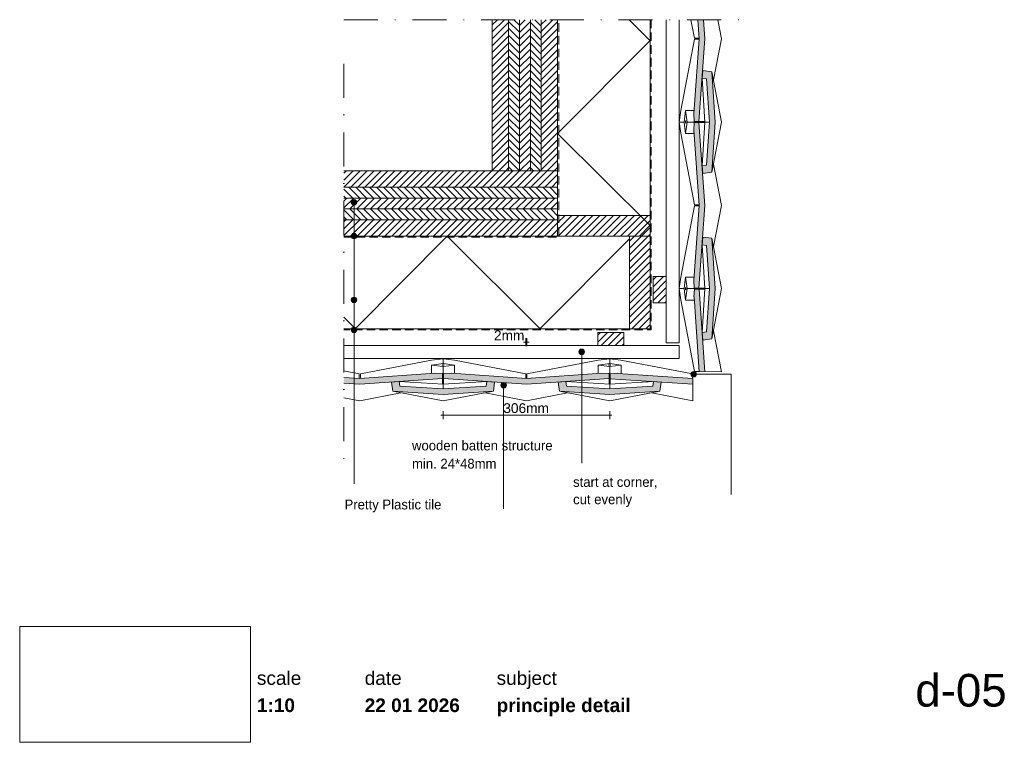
# Paper-space layout 'd-05 principle detail' of a CAD drawing. Header units: millimetres. Extents: x 14 to 195, y 11 to 271.
# Tile 1 of 2: x 14 to 195, y 11 to 144. Entities that reach past the tile are written whole.
import ezdxf
from ezdxf.xclip import XClip

# ---------------------------------------------------------------- set-up
doc = ezdxf.new("R2010")
doc.units = ezdxf.units.MM
doc.header["$MEASUREMENT"] = 0
doc.header["$XCLIPFRAME"] = 0
for name, pattern in [('B0302', [12.51, 6.26, -3.125, 0, -3.125]), ('B0701', [2.3412, 1.56, -0.7812]), ('Wipeout_Contour', [1000, 0, -1000])]:
    doc.linetypes.add(name, pattern=pattern)
for name, color, linetype in [('#01', 7, 'Continuous'), ('Dim - 1_50_100', 7, 'Continuous'), ('Info - 1_50_100', 7, 'Continuous'), ('Info - 1_5_10', 7, 'Continuous'), ('Info - Nederlands', 7, 'Continuous')]:
    doc.layers.add(name, color=color, linetype=linetype)
doc.styles.add('GENERATED_STYLE_1', font='HelveticaNeue.ttc')
doc.styles.add('GENERATED_STYLE_2', font='HelveticaNeue.ttc')
doc.styles.add('GENERATED_STYLE_3', font='Helvetica.ttc')
doc.styles.add('GENERATED_STYLE_4', font='txt')
picture_1 = doc.add_image_def('image1.png', size_in_pixel=(317, 159))
pattern_1 = [(45, (-618.689, 444.4452), (-0.6363961, 0.6363961), [])]
pattern_2 = [(315, (-618.689, 444.4452), (0.6363961, 0.6363961), [])]

# ---------------------------------------------------------------- blocks, each defined once
blk = doc.blocks.new('Drawing_1_1', base_point=(-200, 60))
at = {"color": 2, "linetype": 'Continuous', "lineweight": 0}
for s, insert, char_height, attachment_point, style in [('\\A1;{\\pql;\\fHelvetica Neue|b0|i0|c0|p0;\\W1.000000;scale}', (57.28, 24.14), 2.5, 1, 'GENERATED_STYLE_1'), ('\\A1;{\\pql;\\fHelvetica Neue|b0|i0|c0|p0;\\W1.000000;date}', (77.08, 24.14), 2.5, 1, 'GENERATED_STYLE_1'), ('\\A1;{\\pql;\\fHelvetica Neue|b0|i0|c0|p0;\\W1.000000;subject}', (101.31, 24.14), 2.5, 1, 'GENERATED_STYLE_1'), ('\\A1;{\\pqr;\\fHelvetica Neue|b0|i0|c0|p0;\\W1.000000;d-05}', (195, 23.65), 6, 3, 'GENERATED_STYLE_1'), ('\\A1;{\\pql;\\fHelvetica Neue|b1|i0|c0|p0;\\W1.000000;1:10}', (57.28, 19.14), 2.5, 1, 'GENERATED_STYLE_2'), ('\\A1;{\\pql;\\fHelvetica Neue|b1|i0|c0|p0;\\W1.000000;22 01 2026}', (77.08, 19.14), 2.5, 1, 'GENERATED_STYLE_2'), ('\\A1;{\\pql;\\fHelvetica Neue|b1|i0|c0|p0;\\W1.000000;principle detail}', (101.31, 19.14), 2.5, 1, 'GENERATED_STYLE_2')]:
    blk.add_mtext(s, dxfattribs=dict(at, insert=insert, char_height=char_height, attachment_point=attachment_point, style=style))
at = {"color": 254, "linetype": 'Wipeout_Contour', "lineweight": 0, "ltscale": 174.062972}
blk.add_wipeout([(13.71, 11.09), (56.11, 11.09), (56.11, 32.35), (13.71, 32.35)], dxfattribs=at)
at = {"color": 9, "lineweight": 0}
image = blk.add_image(picture_1, insert=(13.71, 11.09), size_in_units=(42.4, 21.27), dxfattribs=at)
image.set_boundary_path([(-0.5, -0.5), (316.5, 158.5)])
blk = doc.blocks.new('Drawing_2_1', base_point=(-618.69, 444.45))
at = {"layer": '#01', "linetype": 'Continuous', "lineweight": 0, "true_color": 0xe4e7e8}
for points in [[(137.53, 126.55), (137.51, 126.55), (137.6, 125.13), (138.48, 125.13), (139.53, 140.33), (139.29, 143.84), (138.25, 143.84), (138.49, 140.33)], [(139.17, 134.48), (139.08, 133.08), (139.88, 132.98), (140.42, 125.04), (139.88, 117.09), (139.08, 116.99), (139.17, 115.59), (140.84, 115.8), (141.46, 125.04), (140.84, 134.28)], [(138.49, 109.73), (137.53, 95.95), (137.51, 95.95), (137.6, 94.53), (138.48, 94.53), (139.53, 109.73), (138.48, 124.93), (137.6, 124.93), (137.51, 123.51), (137.53, 123.52)], [(139.17, 103.88), (139.08, 102.48), (139.88, 102.38), (140.42, 94.44), (139.88, 86.49), (139.08, 86.39), (139.17, 84.99), (140.84, 85.2), (141.46, 94.44), (140.84, 103.68)], [(138.49, 79.13), (139.53, 79.13), (138.53, 94.33), (137.65, 94.33), (137.55, 92.92), (137.58, 92.92)], [(76.18, 77.93), (73.26, 78.13), (73.26, 77.09), (76.18, 76.89), (91.38, 77.95), (91.38, 78.82), (89.96, 78.91), (89.96, 78.89)], [(106.78, 77.93), (93, 78.89), (93, 78.91), (91.58, 78.82), (91.58, 77.95), (106.78, 76.89), (121.98, 77.95), (121.98, 78.82), (120.56, 78.91), (120.56, 78.89)], [(137.38, 77.93), (123.59, 78.84), (123.6, 78.87), (122.18, 78.77), (122.18, 77.89), (137.38, 76.89)], [(82.03, 77.25), (82.24, 75.58), (91.48, 74.96), (100.72, 75.58), (100.92, 77.25), (99.53, 77.34), (99.42, 76.54), (91.48, 76), (83.53, 76.54), (83.43, 77.34)], [(112.63, 77.25), (112.84, 75.58), (122.08, 74.96), (131.32, 75.58), (131.52, 77.25), (130.13, 77.34), (130.02, 76.54), (122.08, 76), (114.13, 76.54), (114.03, 77.34)]]:
    blk.add_hatch(color=254, dxfattribs=at).paths.add_polyline_path(points)
at = {"layer": '#01', "linetype": 'Continuous', "lineweight": 0, "true_color": 0x000000}
for points in [[(74.62, 110.29), (74.66, 110.1), (74.77, 109.94), (74.93, 109.83), (75.12, 109.79), (75.31, 109.83), (75.47, 109.94), (75.58, 110.1), (75.62, 110.29), (75.58, 110.48), (75.47, 110.64), (75.31, 110.75), (75.12, 110.79), (74.93, 110.75), (74.77, 110.64), (74.66, 110.48)], [(74.62, 104.07), (74.66, 103.88), (74.77, 103.72), (74.93, 103.61), (75.12, 103.57), (75.31, 103.61), (75.47, 103.72), (75.58, 103.88), (75.62, 104.07), (75.58, 104.26), (75.47, 104.42), (75.31, 104.53), (75.12, 104.57), (74.93, 104.53), (74.77, 104.42), (74.66, 104.26)], [(74.62, 92.36), (74.66, 92.17), (74.77, 92.01), (74.93, 91.9), (75.12, 91.86), (75.31, 91.9), (75.47, 92.01), (75.58, 92.17), (75.62, 92.36), (75.58, 92.55), (75.47, 92.72), (75.31, 92.82), (75.12, 92.86), (74.93, 92.82), (74.77, 92.72), (74.66, 92.55)], [(74.62, 86.85), (74.66, 86.66), (74.77, 86.5), (74.93, 86.39), (75.12, 86.35), (75.31, 86.39), (75.47, 86.5), (75.58, 86.66), (75.62, 86.85), (75.58, 87.04), (75.47, 87.2), (75.31, 87.31), (75.12, 87.35), (74.93, 87.31), (74.77, 87.2), (74.66, 87.04)], [(116.44, 82.82), (116.47, 82.63), (116.58, 82.47), (116.74, 82.36), (116.94, 82.32), (117.13, 82.36), (117.29, 82.47), (117.4, 82.63), (117.44, 82.82), (117.4, 83.01), (117.29, 83.18), (117.13, 83.29), (116.94, 83.32), (116.74, 83.29), (116.58, 83.18), (116.47, 83.01)], [(137.01, 78.71), (137.05, 78.52), (137.16, 78.35), (137.32, 78.25), (137.51, 78.21), (137.71, 78.25), (137.87, 78.35), (137.98, 78.52), (138.01, 78.71), (137.98, 78.9), (137.87, 79.06), (137.71, 79.17), (137.51, 79.21), (137.32, 79.17), (137.16, 79.06), (137.05, 78.9)], [(102.1, 76.69), (102.14, 76.5), (102.25, 76.33), (102.41, 76.23), (102.6, 76.19), (102.79, 76.23), (102.95, 76.33), (103.06, 76.5), (103.1, 76.69), (103.06, 76.88), (102.95, 77.04), (102.79, 77.15), (102.6, 77.19), (102.41, 77.15), (102.25, 77.04), (102.14, 76.88)]]:
    blk.add_hatch(color=18, dxfattribs=at).paths.add_polyline_path(points)
at = {"layer": 'Info - 1_50_100', "linetype": 'Continuous', "lineweight": 0, "true_color": 0x000000}
h = blk.add_hatch(dxfattribs=at)
h.set_pattern_fill('310_Naaldhout__01__0001', color=18, style=0, pattern_type=2)
h.set_pattern_definition(pattern_1)
h.paths.add_polyline_path([(103.52, 143.84), (100.52, 143.84), (100.52, 116.07), (103.52, 116.07)])
h = blk.add_hatch(dxfattribs=at)
h.set_pattern_fill('310_Naaldhout__02__0001', color=18, style=0, pattern_type=2)
h.set_pattern_definition(pattern_2)
h.paths.add_polyline_path([(105.52, 143.84), (103.52, 143.84), (103.52, 116.07), (105.52, 116.07)])
h = blk.add_hatch(dxfattribs=at)
h.set_pattern_fill('310_Naaldhout__01__0001', color=18, style=0, pattern_type=2)
h.set_pattern_definition(pattern_1)
h.paths.add_polyline_path([(107.52, 143.84), (105.52, 143.84), (105.52, 116.07), (107.52, 116.07)])
h = blk.add_hatch(dxfattribs=at)
h.set_pattern_fill('310_Naaldhout__02__0001', color=18, style=0, pattern_type=2)
h.set_pattern_definition(pattern_2)
h.paths.add_polyline_path([(109.52, 143.84), (107.52, 143.84), (107.52, 116.07), (109.52, 116.07)])
h = blk.add_hatch(dxfattribs=at)
h.set_pattern_fill('310_Naaldhout__01__0001', color=18, style=0, pattern_type=2)
h.set_pattern_definition(pattern_1)
h.paths.add_polyline_path([(112.52, 143.84), (109.52, 143.84), (109.52, 116.07), (112.52, 116.07)])
h = blk.add_hatch(dxfattribs=at)
h.set_pattern_fill('415_Isolatie_ruit_0001', color=18, style=0, pattern_type=2)
h.set_pattern_definition([(45.15, (112.52, 156.852), (-16.97, 16.881), []), (135.15, (112.52, 156.852), (16.97, 17.06), [])])
h.paths.add_polyline_path([(129.52, 143.84), (112.52, 143.84), (112.52, 104.07), (129.52, 104.07)])
h = blk.add_hatch(dxfattribs=at)
h.set_pattern_fill('310_Naaldhout__01__0001', color=18, style=0, pattern_type=2)
h.set_pattern_definition(pattern_1)
h.paths.add_polyline_path([(112.52, 116.07), (73.26, 116.07), (73.26, 113.07), (112.52, 113.07)])
h = blk.add_hatch(dxfattribs=at)
h.set_pattern_fill('310_Naaldhout__02__0001', color=18, style=0, pattern_type=2)
h.set_pattern_definition(pattern_2)
h.paths.add_polyline_path([(112.52, 113.07), (73.26, 113.07), (73.26, 111.07), (112.52, 111.07)])
h = blk.add_hatch(dxfattribs=at)
h.set_pattern_fill('310_Naaldhout__01__0001', color=18, style=0, pattern_type=2)
h.set_pattern_definition(pattern_1)
h.paths.add_polyline_path([(112.52, 111.07), (73.26, 111.07), (73.26, 109.07), (112.52, 109.07)])
h = blk.add_hatch(dxfattribs=at)
h.set_pattern_fill('310_Naaldhout__02__0001', color=18, style=0, pattern_type=2)
h.set_pattern_definition(pattern_2)
h.paths.add_polyline_path([(112.52, 109.07), (73.26, 109.07), (73.26, 107.07), (112.52, 107.07)])
h = blk.add_hatch(dxfattribs=at)
h.set_pattern_fill('310_Naaldhout__01__0001', color=18, style=0, pattern_type=2)
h.set_pattern_definition(pattern_1)
h.paths.add_polyline_path([(112.52, 107.07), (73.26, 107.07), (73.26, 104.07), (112.52, 104.07)])
h = blk.add_hatch(dxfattribs=at)
h.set_pattern_fill('310_Naaldhout__01__0001', color=18, style=0, pattern_type=2)
h.set_pattern_definition(pattern_1)
h.paths.add_polyline_path([(112.52, 104.07), (129.52, 104.07), (129.52, 107.87), (112.52, 107.87)])
h = blk.add_hatch(dxfattribs=at)
h.set_pattern_fill('415_Isolatie_ruit_0001', color=18, style=0, pattern_type=2)
h.set_pattern_definition([(135.15, (75.337, 87.069), (16.881, 16.97), []), (225.15, (75.337, 87.069), (-17.06, 16.97), [])])
h.paths.add_polyline_path([(125.72, 104.07), (73.26, 104.07), (73.26, 87.07), (125.72, 87.07)])
h = blk.add_hatch(dxfattribs=at)
h.set_pattern_fill('310_Naaldhout__01__0001', color=18, style=0, pattern_type=2)
h.set_pattern_definition(pattern_1)
h.paths.add_polyline_path([(129.52, 87.07), (129.52, 104.07), (125.72, 104.07), (125.72, 87.07)])
at = {"layer": 'Info - 1_5_10', "linetype": 'Continuous', "lineweight": 0, "true_color": 0x99a3a6}
h = blk.add_hatch(dxfattribs=at)
h.set_pattern_fill('310_Naaldhout__01__0001', color=253, style=0, pattern_type=2)
h.set_pattern_definition(pattern_1)
h.paths.add_polyline_path([(132.46, 96.65), (130.06, 96.65), (130.06, 91.85), (132.46, 91.85)])
h = blk.add_hatch(dxfattribs=at)
h.set_pattern_fill('310_Naaldhout__01__0001', color=253, style=0, pattern_type=2)
h.set_pattern_definition(pattern_1)
h.paths.add_polyline_path([(119.88, 83.97), (124.68, 83.97), (124.68, 86.37), (119.88, 86.37)])
at = {"layer": '#01', "color": 9, "linetype": 'Continuous', "lineweight": 0}
for p, q in [((137.65, 140.44), (136.99, 143.84)), ((141.93, 143.84), (142.6, 140.33)), ((135.13, 127.16), (137.65, 140.24)), ((138.48, 140.44), (137.65, 140.44)), ((137.65, 140.24), (138.49, 140.24)), ((142.6, 140.33), (141.15, 132.78)), ((140.84, 134.28), (142.62, 125.04)), ((139.56, 125.04), (139.08, 133.08)), ((134.86, 125.04), (135.13, 127.16)), ((136.02, 127.15), (135.75, 125.04)), ((137.57, 127.16), (136.02, 127.15)), ((136.29, 125.04), (136.02, 127.15)), ((135.12, 122.96), (134.86, 125.04)), ((135.75, 125.04), (134.86, 125.04)), ((135.75, 125.04), (136.02, 122.92)), ((136.02, 125.23), (136, 125.18)), ((136, 125.18), (136, 125.04)), ((136, 125.04), (136, 124.89)), ((136, 124.89), (136.02, 124.84)), ((136.04, 125.18), (136.02, 125.23)), ((136.02, 122.92), (136.29, 125.04)), ((136.02, 124.84), (136.04, 124.89)), ((136.05, 125.04), (136.04, 125.18)), ((136.04, 124.89), (136.05, 125.04)), ((138.13, 125.04), (136.29, 125.04)), ((138.11, 125.13), (138.13, 125.04)), ((138.13, 125.04), (138.11, 124.93)), ((138.48, 125.13), (139.55, 125.13)), ((138.48, 124.93), (139.55, 124.93)), ((139.08, 116.99), (139.56, 125.04)), ((139.56, 125.04), (140.42, 125.04)), ((142.62, 125.04), (140.84, 115.8)), ((137.65, 109.84), (135.12, 122.96)), ((136.02, 122.92), (137.57, 122.92)), ((141.15, 117.29), (142.6, 109.73)), ((75.12, 109.79), (75.12, 64.77)), ((135.13, 96.56), (137.65, 109.64)), ((138.48, 109.84), (137.65, 109.84)), ((137.65, 109.64), (138.49, 109.64)), ((142.6, 109.73), (141.15, 102.18)), ((75.12, 103.57), (75.12, 58.55)), ((140.84, 103.68), (142.62, 94.44)), ((139.56, 94.44), (139.08, 102.48)), ((134.86, 94.44), (135.13, 96.56)), ((136.02, 96.55), (135.75, 94.44)), ((137.6, 96.56), (136.02, 96.55)), ((136.29, 94.44), (136.02, 96.55)), ((135.12, 92.36), (134.86, 94.44)), ((135.75, 94.44), (134.86, 94.44)), ((135.75, 94.44), (136.02, 92.32)), ((136.02, 94.63), (136, 94.58)), ((136, 94.58), (136, 94.44)), ((136, 94.44), (136, 94.29)), ((136, 94.29), (136.02, 94.24)), ((136.04, 94.58), (136.02, 94.63)), ((136.02, 92.32), (136.29, 94.44)), ((136.02, 94.24), (136.04, 94.29)), ((136.05, 94.44), (136.04, 94.58)), ((136.04, 94.29), (136.05, 94.44)), ((138.13, 94.44), (136.29, 94.44)), ((138.11, 94.53), (138.13, 94.44)), ((138.13, 94.44), (138.11, 94.33)), ((138.48, 94.53), (139.55, 94.53)), ((138.52, 94.33), (139.54, 94.33)), ((139.08, 86.39), (139.56, 94.44)), ((139.56, 94.44), (140.42, 94.44)), ((142.62, 94.44), (140.84, 85.2)), ((137.66, 79.19), (135.12, 92.36)), ((136.02, 92.32), (137.62, 92.32)), ((75.12, 91.86), (75.12, 66.96)), ((75.12, 86.35), (75.12, 58.55)), ((141.15, 86.69), (142.6, 79.13)), ((91.48, 81.56), (89.36, 81.29)), ((93.55, 81.3), (91.48, 81.56)), ((91.48, 80.67), (91.48, 81.56)), ((116.94, 82.32), (116.94, 62.35)), ((122.08, 81.56), (119.96, 81.29)), ((124.15, 81.3), (122.08, 81.56)), ((122.08, 80.67), (122.08, 81.56)), ((89.36, 81.29), (76.28, 78.77)), ((89.36, 80.4), (91.48, 80.67)), ((89.36, 78.85), (89.36, 80.4)), ((91.48, 80.13), (89.36, 80.4)), ((91.28, 80.4), (91.34, 80.42)), ((91.34, 80.38), (91.28, 80.4)), ((91.34, 80.42), (91.48, 80.42)), ((91.48, 80.37), (91.34, 80.38)), ((91.48, 80.67), (93.6, 80.4)), ((91.48, 80.42), (91.62, 80.42)), ((93.6, 80.4), (91.48, 80.13)), ((91.62, 80.38), (91.48, 80.37)), ((91.48, 78.29), (91.48, 80.13)), ((91.62, 80.42), (91.68, 80.4)), ((91.68, 80.4), (91.62, 80.38)), ((106.68, 78.77), (93.55, 81.3)), ((93.6, 80.4), (93.59, 78.85)), ((119.96, 81.29), (106.88, 78.77)), ((119.96, 80.4), (122.08, 80.67)), ((119.96, 78.82), (119.96, 80.4)), ((122.08, 80.13), (119.96, 80.4)), ((121.88, 80.4), (121.94, 80.42)), ((121.94, 80.38), (121.88, 80.4)), ((121.94, 80.42), (122.08, 80.42)), ((122.08, 80.37), (121.94, 80.38)), ((122.08, 80.67), (124.2, 80.4)), ((122.08, 80.42), (122.22, 80.42)), ((124.2, 80.4), (122.08, 80.13)), ((122.22, 80.38), (122.08, 80.37)), ((122.08, 78.29), (122.08, 80.13)), ((122.22, 80.42), (122.28, 80.4)), ((122.28, 80.4), (122.22, 80.38)), ((137.28, 78.77), (124.15, 81.3)), ((124.2, 80.4), (124.19, 78.8)), ((76.08, 78.77), (73.26, 79.32)), ((76.08, 77.94), (76.08, 78.77)), ((76.28, 78.77), (76.28, 77.93)), ((91.38, 78.31), (91.48, 78.29)), ((91.38, 77.95), (91.38, 76.87)), ((91.48, 78.29), (91.58, 78.31)), ((91.58, 77.95), (91.58, 76.87)), ((106.68, 77.94), (106.68, 78.77)), ((106.88, 78.77), (106.88, 77.93)), ((121.98, 78.31), (122.08, 78.29)), ((121.98, 77.95), (121.98, 76.87)), ((122.08, 78.29), (122.18, 78.31)), ((122.19, 77.9), (122.19, 76.88)), ((137.28, 77.94), (137.28, 78.77)), ((137.38, 73.82), (137.38, 77.93)), ((137.38, 73.82), (137.38, 77.93)), ((138.52, 79.18), (137.66, 79.19)), ((142.6, 79.13), (138.52, 79.18)), ((91.48, 76.86), (83.43, 77.34)), ((99.53, 77.34), (91.48, 76.86)), ((91.48, 76.86), (91.48, 76)), ((102.6, 76.19), (102.6, 53.97)), ((122.08, 76.86), (114.03, 77.34)), ((130.13, 77.34), (122.08, 76.86)), ((122.08, 76.86), (122.08, 76)), ((73.26, 74.38), (76.18, 73.82)), ((76.18, 73.82), (83.74, 75.27)), ((82.24, 75.58), (91.48, 73.8)), ((91.48, 73.8), (100.72, 75.58)), ((99.22, 75.27), (106.78, 73.82)), ((106.78, 73.82), (114.34, 75.27)), ((112.84, 75.58), (122.08, 73.8)), ((122.08, 73.8), (131.32, 75.58)), ((129.82, 75.27), (137.38, 73.82))]:
    blk.add_line(p, q, dxfattribs=at)
at = {"layer": '#01', "color": 2, "linetype": 'Continuous', "lineweight": 0}
for p, q in [((138.25, 143.84), (138.49, 140.33)), ((139.53, 140.33), (139.29, 143.84)), ((138.49, 140.33), (137.53, 126.55)), ((138.48, 125.13), (139.53, 140.33)), ((139.17, 134.48), (139.08, 133.08)), ((140.84, 134.28), (139.17, 134.48)), ((141.46, 125.04), (140.84, 134.28)), ((139.08, 133.08), (139.88, 132.98)), ((139.88, 132.98), (140.42, 125.04)), ((137.53, 126.55), (137.51, 126.55)), ((137.51, 126.55), (137.6, 125.13)), ((137.6, 124.93), (137.51, 123.51)), ((137.6, 125.13), (138.48, 125.13)), ((138.48, 124.93), (137.6, 124.93)), ((139.53, 109.73), (138.48, 124.93)), ((140.42, 125.04), (139.88, 117.09)), ((140.84, 115.8), (141.46, 125.04)), ((137.51, 123.51), (137.53, 123.52)), ((137.53, 123.52), (138.49, 109.73)), ((139.88, 117.09), (139.08, 116.99)), ((139.08, 116.99), (139.17, 115.59)), ((139.17, 115.59), (140.84, 115.8)), ((138.49, 109.73), (137.53, 95.95)), ((138.48, 94.53), (139.53, 109.73)), ((139.17, 103.88), (139.08, 102.48)), ((140.84, 103.68), (139.17, 103.88)), ((141.46, 94.44), (140.84, 103.68)), ((139.08, 102.48), (139.88, 102.38)), ((139.88, 102.38), (140.42, 94.44)), ((137.53, 95.95), (137.51, 95.95)), ((137.51, 95.95), (137.6, 94.53)), ((137.65, 94.33), (137.55, 92.92)), ((137.6, 94.53), (138.48, 94.53)), ((138.53, 94.33), (137.65, 94.33)), ((139.53, 79.13), (138.53, 94.33)), ((140.42, 94.44), (139.88, 86.49)), ((140.84, 85.2), (141.46, 94.44)), ((137.55, 92.92), (137.58, 92.92)), ((137.58, 92.92), (138.49, 79.13)), ((139.88, 86.49), (139.08, 86.39)), ((139.08, 86.39), (139.17, 84.99)), ((139.17, 84.99), (140.84, 85.2)), ((73.26, 78.13), (76.18, 77.93)), ((76.18, 77.93), (89.96, 78.89)), ((91.38, 77.95), (76.18, 76.89)), ((89.96, 78.89), (89.96, 78.91)), ((89.96, 78.91), (91.38, 78.82)), ((91.38, 78.82), (91.38, 77.95)), ((91.58, 78.82), (93, 78.91)), ((91.58, 77.95), (91.58, 78.82)), ((106.78, 76.89), (91.58, 77.95)), ((93, 78.91), (93, 78.89)), ((93, 78.89), (106.78, 77.93)), ((106.78, 77.93), (120.56, 78.89)), ((121.98, 77.95), (106.78, 76.89)), ((120.56, 78.89), (120.56, 78.91)), ((120.56, 78.91), (121.98, 78.82)), ((121.98, 78.82), (121.98, 77.95)), ((122.18, 78.77), (123.6, 78.87)), ((122.18, 77.89), (122.18, 78.77)), ((137.38, 76.89), (122.18, 77.89)), ((123.6, 78.87), (123.59, 78.84)), ((123.59, 78.84), (137.38, 77.93)), ((76.18, 76.89), (73.26, 77.09)), ((82.03, 77.25), (83.43, 77.34)), ((82.24, 75.58), (82.03, 77.25)), ((83.43, 77.34), (83.53, 76.54)), ((83.53, 76.54), (91.48, 76)), ((91.48, 76), (99.42, 76.54)), ((99.42, 76.54), (99.53, 77.34)), ((99.53, 77.34), (100.92, 77.25)), ((100.92, 77.25), (100.72, 75.58)), ((112.63, 77.25), (114.03, 77.34)), ((112.84, 75.58), (112.63, 77.25)), ((114.03, 77.34), (114.13, 76.54)), ((114.13, 76.54), (122.08, 76)), ((122.08, 76), (130.02, 76.54)), ((130.02, 76.54), (130.13, 77.34)), ((130.13, 77.34), (131.52, 77.25)), ((131.52, 77.25), (131.32, 75.58)), ((91.48, 74.96), (82.24, 75.58)), ((100.72, 75.58), (91.48, 74.96)), ((122.08, 74.96), (112.84, 75.58)), ((131.32, 75.58), (122.08, 74.96))]:
    blk.add_line(p, q, dxfattribs=at)
at = {"layer": '#01', "color": 2, "linetype": 'B0701', "lineweight": 0, "flags": 128}
for points in [[(129.72, 143.84), (129.72, 86.85), (73.26, 86.85)], [(73.26, 103.87), (112.76, 103.87), (112.76, 143.84)]]:
    blk.add_lwpolyline(points, dxfattribs=at)
at = {"layer": '#01', "color": 9, "linetype": 'Continuous', "lineweight": 0, "flags": 128}
blk.add_lwpolyline([(138.01, 78.71), (144.4, 78.71), (144.4, 56.63)], dxfattribs=at)
at = {"layer": '#01', "color": 1, "linetype": 'Continuous', "lineweight": 0}
for centre in [(75.12, 110.29), (75.12, 104.07), (75.12, 92.36), (75.12, 86.85), (116.94, 82.82), (137.51, 78.71), (102.6, 76.69)]:
    blk.add_circle(centre, 0.5, dxfattribs=at)
at = {"layer": 'Dim - 1_50_100', "color": 1, "linetype": 'Continuous', "lineweight": 0}
for p, q in [((106.68, 83.84), (106.68, 85.34)), ((106.88, 83.84), (106.88, 85.34)), ((106.28, 84.59), (106.68, 84.59)), ((106.68, 84.59), (106.88, 84.59)), ((106.88, 84.59), (107.28, 84.59)), ((91.08, 71.19), (91.48, 71.19)), ((91.48, 70.44), (91.48, 71.94)), ((91.48, 71.19), (122.08, 71.19)), ((122.08, 70.44), (122.08, 71.94)), ((122.08, 71.19), (122.48, 71.19))]:
    blk.add_line(p, q, dxfattribs=at)
at = {"layer": 'Info - 1_50_100', "color": 9, "linetype": 'Continuous', "lineweight": 0, "flags": 128}
for points in [[(103.52, 143.84), (103.52, 116.07), (100.52, 116.07), (100.52, 143.84)], [(105.52, 143.84), (105.52, 116.07), (103.52, 116.07), (103.52, 143.84)], [(107.52, 143.84), (107.52, 116.07), (105.52, 116.07), (105.52, 143.84)], [(109.52, 143.84), (109.52, 116.07), (107.52, 116.07), (107.52, 143.84)], [(112.52, 143.84), (112.52, 116.07), (109.52, 116.07), (109.52, 143.84)], [(132.46, 143.84), (132.46, 84.47), (134.86, 84.47), (134.86, 143.84)], [(73.26, 116.07), (112.52, 116.07), (112.52, 113.07), (73.26, 113.07)], [(73.26, 113.07), (112.52, 113.07), (112.52, 111.07), (73.26, 111.07)], [(73.26, 111.07), (112.52, 111.07), (112.52, 109.07), (73.26, 109.07)], [(73.26, 109.07), (112.52, 109.07), (112.52, 107.07), (73.26, 107.07)], [(73.26, 107.07), (112.52, 107.07), (112.52, 104.07), (73.26, 104.07)], [(73.26, 83.97), (134.86, 83.97), (134.86, 81.57), (73.26, 81.57)]]:
    blk.add_lwpolyline(points, dxfattribs=at)
at = {"layer": 'Info - 1_50_100', "color": 4, "linetype": 'Continuous', "lineweight": 0, "flags": 128}
for points in [[(100.52, 143.84), (100.52, 116.07), (112.52, 116.07), (112.52, 143.84)], [(73.26, 116.07), (112.52, 116.07), (112.52, 104.07), (73.26, 104.07)]]:
    blk.add_lwpolyline(points, dxfattribs=at)
at = {"layer": 'Info - 1_50_100', "color": 1, "linetype": 'Continuous', "lineweight": 0, "flags": 128}
for points in [[(129.52, 143.84), (129.52, 104.07), (112.52, 104.07), (112.52, 143.84)], [(73.26, 104.07), (125.72, 104.07), (125.72, 87.07), (73.26, 87.07)]]:
    blk.add_lwpolyline(points, dxfattribs=at)
at = {"layer": 'Info - 1_50_100', "color": 2, "linetype": 'Continuous', "lineweight": 0, "flags": 128}
for points in [[(112.52, 104.07), (112.52, 107.87), (129.52, 107.87), (129.52, 104.07)], [(129.52, 87.07), (125.72, 87.07), (125.72, 104.07), (129.52, 104.07)]]:
    blk.add_lwpolyline(points, close=True, dxfattribs=at)
at = {"layer": 'Info - 1_5_10', "color": 4, "linetype": 'Continuous', "lineweight": 0, "flags": 128}
for points in [[(132.46, 96.65), (130.06, 96.65), (130.06, 91.85), (132.46, 91.85)], [(119.88, 83.97), (119.88, 86.37), (124.68, 86.37), (124.68, 83.97)]]:
    blk.add_lwpolyline(points, close=True, dxfattribs=at)
at = {"layer": 'Dim - 1_50_100', "color": 2, "linetype": 'Continuous', "lineweight": 0, "char_height": 1.8, "attachment_point": 7, "style": 'GENERATED_STYLE_3'}
for s, insert, width in [('\\A1;{\\pql;\\fHelvetica|b0|i0|c0|p0;\\W1.000000;2mm}', (100.83, 84.95), 5.6469), ('\\A1;{\\pql;\\fHelvetica|b0|i0|c0|p0;\\W1.000000;306mm}', (102.54, 71.55), 8.4735)]:
    blk.add_mtext(s, dxfattribs=dict(at, insert=insert, width=width))
at = {"layer": 'Info - Nederlands', "color": 2, "linetype": 'Continuous', "lineweight": 0, "char_height": 1.8, "attachment_point": 4, "style": 'GENERATED_STYLE_4'}
for s, insert, line_spacing_factor in [('\\A1;{\\pql;\\fWork Sans|b0|i0|c0|p0;\\W1.000000;wall\\P\\pql;\\fWork Sans|b0|i0|c0|p0;\\W1.000000;vapour barrier\\P\\pql;\\fWork Sans|b0|i0|c0|p0;\\C9;\\H1.000060x;\\W1.000000;insulation\\P\\pql;\\fWork Sans|b0|i0|c0|p0;\\C2;\\H0.999940x;\\W1.000000;waterproof membrane}', (45.19, 61.63), 1.064799), ('\\A1;{\\pql;\\fWork Sans|b0|i0|c0|p0;\\W1.000000;wooden batten structure\\P\\pql;\\fWork Sans|b0|i0|c0|p0;\\W1.000000;min. 24*48mm}', (85.77, 63.93), 1.110307), ('\\A1;{\\pql;\\fWork Sans|b0|i0|c0|p0;\\W1.000000;start at corner,\\P\\pql;\\fWork Sans|b0|i0|c0|p0;\\W1.000000;cut evenly}', (115.36, 57.05), 1.061848)]:
    blk.add_mtext(s, dxfattribs=dict(at, insert=insert, line_spacing_factor=line_spacing_factor))
at = {"layer": 'Info - Nederlands', "color": 2, "linetype": 'Continuous', "lineweight": 0, "insert": (73.38, 54.5), "char_height": 1.8, "attachment_point": 4, "style": 'GENERATED_STYLE_4'}
blk.add_mtext('\\A1;{\\pql;\\fWork Sans|b0|i0|c0|p0;\\W1.000000;Pretty Plastic tile}', dxfattribs=at)

psp = doc.layouts.new('d-05 principle detail')

# ---------------------------------------------------------------- linework, layer by layer
at = {"layer": '#01', "color": 2, "linetype": 'B0302', "lineweight": 0}
for p, q in [((73.26, 143.84), (148.69, 143.84)), ((73.26, 135.72), (73.26, 60.72))]:
    psp.add_line(p, q, dxfattribs=at)

# ---------------------------------------------------------------- block references
at = {"color": 4, "linetype": 'Continuous', "lineweight": 0}
ref = psp.add_blockref('Drawing_2_1', (-618.69, 444.45), dxfattribs=at)
XClip(ref).set_block_clipping_path([(73.261428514, 32.5753198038), (186.6994641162, 143.8369329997)])
ref = psp.add_blockref('Drawing_1_1', (-200, 60), dxfattribs=at)
XClip(ref).set_block_clipping_path([(-287.3178906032, -75.7273941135), (502.7286062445, 56.3449743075)])

doc.saveas('drawing.dxf')
